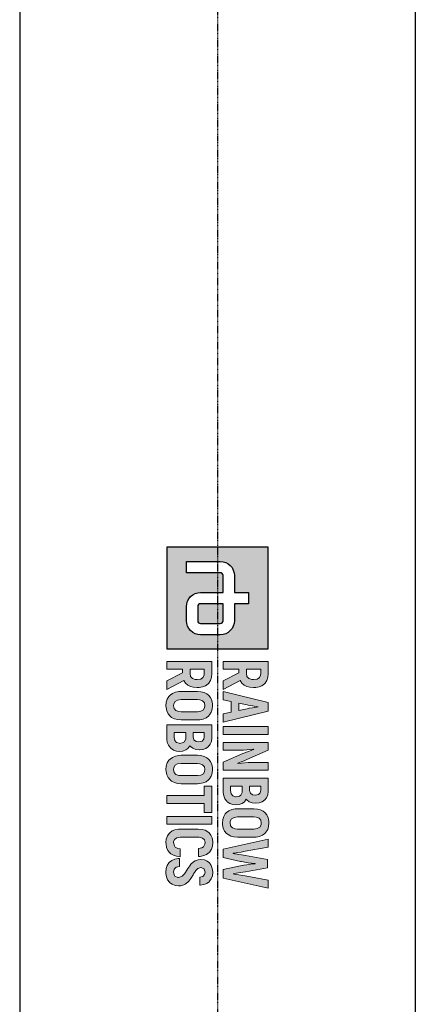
# Model space of a CAD drawing. Header units: millimetres. Extents: x 0 to 4378, y 0 to 2397.
# Tile 246 of 256: x 2212 to 2290, y 1348 to 1542. Entities that reach past the tile are written whole.
import ezdxf

# ---------------------------------------------------------------- set-up
doc = ezdxf.new("R2010")
doc.units = ezdxf.units.MM
doc.header["$LTSCALE"] = 0.2
doc.linetypes.add('CENTER2', pattern=[1.125, 0.75, -0.125, 0.125, -0.125])
doc.layers.add('02_Center Line', color=1, linetype='CENTER2')

# ---------------------------------------------------------------- blocks, each defined once
blk = doc.blocks.new('A$C6aa9fa92')
h = blk.add_hatch(color=256)
h.dxf.hatch_style = 1
h.paths.add_polyline_path([(7.594, 0), (0, 0), (0, -7.594), (7.594, -7.594)])
edge = h.paths.add_edge_path(flags=16)
edge.add_spline(control_points=[(5.485, -2.531), (6.067, -2.531), (6.539, -3.003), (6.539, -3.586)], knot_values=[19, 19, 19, 19, 20, 20, 20, 20], degree=3, periodic=0)
edge.add_line((6.539, -3.586), (6.539, -5.063))
edge.add_spline(control_points=[(6.539, -5.063), (6.539, -5.645), (6.067, -6.117), (5.485, -6.117)], knot_values=[4, 4, 4, 4, 5, 5, 5, 5], degree=3, periodic=0)
edge.add_line((5.485, -6.117), (4.43, -6.117))
edge.add_spline(control_points=[(4.43, -6.117), (3.847, -6.117), (3.375, -5.645), (3.375, -5.063)], knot_values=[6, 6, 6, 6, 7, 7, 7, 7], degree=3, periodic=0)
edge.add_line((3.375, -5.063), (3.375, -3.375))
edge.add_line((3.375, -3.375), (2.109, -3.375))
edge.add_spline(control_points=[(2.109, -3.375), (1.993, -3.375), (1.898, -3.47), (1.898, -3.586)], knot_values=[9, 9, 9, 9, 10, 10, 10, 10], degree=3, periodic=0)
edge.add_line((1.898, -3.586), (1.898, -6.117))
edge.add_line((1.898, -6.117), (1.055, -6.117))
edge.add_line((1.055, -6.117), (1.055, -3.586))
edge.add_spline(control_points=[(1.055, -3.586), (1.055, -3.004), (1.527, -2.531), (2.109, -2.531)], knot_values=[13, 13, 13, 13, 14, 14, 14, 14], degree=3, periodic=0)
edge.add_line((2.109, -2.531), (3.375, -2.531))
edge.add_line((3.375, -2.531), (3.375, -1.477))
edge.add_line((3.375, -1.477), (4.219, -1.477))
edge.add_line((4.219, -1.477), (4.219, -2.531))
edge.add_line((4.219, -2.531), (5.485, -2.531))
edge = h.paths.add_edge_path(flags=0)
edge.add_spline(control_points=[(5.485, -3.375), (5.601, -3.375), (5.695, -3.47), (5.695, -3.586)], knot_values=[6, 6, 6, 6, 7, 7, 7, 7], degree=3, periodic=0)
edge.add_line((5.695, -3.586), (5.695, -5.063))
edge.add_spline(control_points=[(5.695, -5.063), (5.695, -5.179), (5.601, -5.274), (5.485, -5.274)], knot_values=[4, 4, 4, 4, 5, 5, 5, 5], degree=3, periodic=0)
edge.add_line((5.485, -5.274), (4.43, -5.274))
edge.add_spline(control_points=[(4.43, -5.274), (4.313, -5.274), (4.219, -5.179), (4.219, -5.063)], knot_values=[2, 2, 2, 2, 3, 3, 3, 3], degree=3, periodic=0)
edge.add_line((4.219, -5.063), (4.219, -3.375))
edge.add_line((4.219, -3.375), (5.485, -3.375))
at = {"ltscale": 2.5}
h = blk.add_hatch(color=256, dxfattribs=at)
h.dxf.hatch_style = 1
h.paths.add_polyline_path([(10.777, -3.375), (11.396, -3.375), (11.529, -2.764), (12.317, -2.764), (12.453, -3.375), (13.069, -3.375), (12.243, -0.001), (11.606, -0.001)])
h.paths.add_polyline_path([(11.65, -2.2), (11.804, -1.476), (11.835, -1.294), (11.875, -1.04), (11.923, -0.694), (11.949, -0.867), (11.997, -1.18), (12.037, -1.415), (12.063, -1.574), (12.199, -2.2)], flags=16)
h.paths.add_polyline_path([(13.394, -3.375), (13.983, -3.375), (13.983, -0.001), (13.394, -0.001)])
h.paths.add_polyline_path([(15.167, -2.355), (15.163, -2.101), (15.156, -1.846), (15.141, -1.596), (15.123, -1.345), (15.097, -1.102), (15.112, -1.088), (15.123, -1.124), (15.182, -1.279), (15.281, -1.541), (15.425, -1.909), (16.073, -3.375), (16.659, -3.375), (16.659, -0.001), (16.077, -0.001), (16.077, -1.029), (16.081, -1.25), (16.092, -1.493), (16.106, -1.743), (16.128, -2.001), (16.164, -2.32), (16.121, -2.215), (16.022, -1.95), (15.959, -1.795), (15.874, -1.589), (15.174, -0.001), (14.585, -0.001), (14.585, -3.375), (15.167, -3.375)])
h.paths.add_polyline_path([(17.261, -3.375), (18.274, -3.375), (18.326, -3.371), (18.58, -3.335), (18.797, -3.246), (18.989, -3.102), (19.022, -3.069), (19.151, -2.874), (19.232, -2.649), (19.258, -2.388), (19.232, -2.171), (19.147, -1.942), (19.029, -1.787), (18.827, -1.644), (18.878, -1.603), (19.022, -1.423), (19.107, -1.202), (19.136, -0.94), (19.136, -0.933), (19.107, -0.671), (19.026, -0.447), (18.889, -0.259), (18.724, -0.122), (18.503, -0.034), (18.245, -0.001), (17.261, -0.001)])
h.paths.add_polyline_path([(17.851, -2.815), (17.851, -1.942), (18.29, -1.942), (18.528, -2.053), (18.595, -2.141), (18.657, -2.418), (18.584, -2.649), (18.429, -2.775), (18.182, -2.815)], flags=16)
h.paths.add_polyline_path([(17.851, -1.39), (17.851, -0.561), (18.156, -0.561), (18.344, -0.594), (18.488, -0.73), (18.536, -0.966), (18.506, -1.176), (18.385, -1.334), (18.175, -1.39)], flags=16)
h.paths.add_polyline_path([(20.609, -3.43), (20.753, -3.423), (21, -3.375), (21.21, -3.276), (21.39, -3.128), (21.482, -3.01), (21.586, -2.804), (21.648, -2.565), (21.67, -2.288), (21.67, -1.088), (21.659, -0.9), (21.611, -0.646), (21.519, -0.432), (21.39, -0.248), (21.302, -0.167), (21.107, -0.041), (20.875, 0.032), (20.609, 0.054), (20.466, 0.047), (20.219, -0.001), (20.005, -0.1), (19.832, -0.248), (19.736, -0.369), (19.63, -0.576), (19.567, -0.811), (19.549, -1.088), (19.549, -2.288), (19.556, -2.48), (19.607, -2.73), (19.696, -2.948), (19.832, -3.128), (19.917, -3.213), (20.112, -3.335), (20.344, -3.408)])
h.paths.add_polyline_path([(20.609, -2.859), (20.462, -2.841), (20.293, -2.741), (20.193, -2.557), (20.156, -2.288), (20.156, -1.088), (20.171, -0.9), (20.252, -0.686), (20.396, -0.561), (20.609, -0.517), (20.753, -0.535), (20.923, -0.634), (21.026, -0.819), (21.059, -1.088), (21.059, -2.288), (21.044, -2.473), (20.967, -2.686), (20.823, -2.815)], flags=16)
h.paths.add_polyline_path([(22.891, -2.631), (22.873, -2.631), (22.854, -2.506), (22.825, -2.288), (22.78, -2.023), (22.725, -1.714), (22.423, -0.001), (21.812, -0.001), (22.567, -3.375), (23.197, -3.375), (23.477, -2.078), (23.495, -1.99), (23.543, -1.754), (23.58, -1.511), (23.613, -1.253), (23.642, -0.984), (23.661, -0.984), (23.668, -1.084), (23.694, -1.338), (23.727, -1.589), (23.768, -1.835), (23.819, -2.078), (24.099, -3.375), (24.729, -3.375), (25.484, -0.001), (24.873, -0.001), (24.571, -1.714), (24.53, -1.935), (24.482, -2.211), (24.449, -2.443), (24.423, -2.631), (24.405, -2.631), (24.394, -2.561), (24.364, -2.377), (24.32, -2.093), (24.258, -1.703), (23.959, -0.052), (23.337, -0.052), (23.038, -1.703), (22.99, -1.997), (22.939, -2.314), (22.906, -2.524)])
h.paths.add_polyline_path([(21.677, -5.167), (21.733, -4.923), (21.865, -4.776), (22.071, -4.728), (22.197, -4.739), (22.399, -4.846), (22.469, -4.96), (22.525, -5.225), (23.114, -5.225), (23.103, -5.082), (23.051, -4.828), (22.959, -4.61), (22.827, -4.43), (22.768, -4.375), (22.576, -4.253), (22.344, -4.179), (22.075, -4.157), (21.983, -4.157), (21.729, -4.201), (21.512, -4.294), (21.335, -4.433), (21.261, -4.522), (21.151, -4.721), (21.088, -4.957), (21.066, -5.233), (21.066, -6.581), (21.07, -6.721), (21.114, -6.979), (21.202, -7.196), (21.335, -7.373), (21.39, -7.425), (21.578, -7.55), (21.81, -7.627), (22.075, -7.653), (22.189, -7.649), (22.443, -7.605), (22.661, -7.517), (22.841, -7.377), (22.908, -7.299), (23.025, -7.1), (23.095, -6.868), (23.129, -6.592), (22.536, -6.592), (22.51, -6.762), (22.378, -7.01), (22.043, -7.085), (21.832, -7.008), (21.714, -6.843), (21.677, -6.581)])
h.paths.add_polyline_path([(24.012, -5.27), (23.934, -5.041), (24.041, -4.802), (24.288, -4.728), (24.454, -4.758), (24.602, -4.89), (24.653, -5.13), (25.261, -5.13), (25.257, -5.082), (25.22, -4.82), (25.136, -4.599), (24.999, -4.415), (24.97, -4.389), (24.782, -4.26), (24.554, -4.183), (24.288, -4.157), (24.266, -4.157), (24.005, -4.187), (23.78, -4.268), (23.596, -4.4), (23.46, -4.562), (23.368, -4.78), (23.334, -5.034), (23.357, -5.233), (23.438, -5.465), (23.522, -5.605), (23.688, -5.782), (23.802, -5.874), (24.012, -6.021), (24.134, -6.098), (24.397, -6.263), (24.61, -6.463), (24.701, -6.741), (24.574, -7.014), (24.283, -7.084), (24.053, -7.03), (23.92, -6.883), (23.872, -6.64), (23.268, -6.64), (23.272, -6.739), (23.316, -6.994), (23.408, -7.211), (23.548, -7.391), (23.596, -7.439), (23.791, -7.561), (24.02, -7.638), (24.288, -7.66), (24.377, -7.66), (24.631, -7.62), (24.848, -7.531), (25.048, -7.38), (25.191, -7.185), (25.279, -6.964), (25.309, -6.714), (25.298, -6.555), (25.235, -6.319), (25.184, -6.216), (25.04, -6.021), (24.966, -5.955), (24.767, -5.796), (24.694, -5.745), (24.48, -5.616), (24.421, -5.583), (24.211, -5.45), (24.193, -5.439)])
h.paths.add_polyline_path([(20.112, -7.594), (20.705, -7.594), (20.705, -4.224), (20.112, -4.224)])
h.paths.add_polyline_path([(18.546, -7.594), (19.154, -7.594), (19.154, -4.787), (19.832, -4.787), (19.832, -4.224), (17.868, -4.224), (17.868, -4.787), (18.546, -4.787)])
h.paths.add_polyline_path([(17.672, -6.511), (17.672, -5.306), (17.665, -5.119), (17.613, -4.868), (17.525, -4.651), (17.392, -4.47), (17.304, -4.386), (17.109, -4.264), (16.88, -4.19), (16.615, -4.165), (16.471, -4.172), (16.225, -4.224), (16.011, -4.319), (15.834, -4.47), (15.738, -4.588), (15.635, -4.794), (15.573, -5.034), (15.55, -5.306), (15.55, -6.511), (15.561, -6.703), (15.609, -6.949), (15.701, -7.167), (15.834, -7.347), (15.922, -7.432), (16.118, -7.553), (16.35, -7.627), (16.615, -7.653), (16.755, -7.646), (17.002, -7.594), (17.215, -7.498), (17.392, -7.347), (17.488, -7.229), (17.591, -7.023), (17.654, -6.784)])
h.paths.add_polyline_path([(17.05, -6.695), (16.972, -6.909), (16.825, -7.038), (16.615, -7.078), (16.464, -7.06), (16.298, -6.96), (16.195, -6.78), (16.162, -6.511), (16.162, -5.306), (16.177, -5.119), (16.254, -4.909), (16.401, -4.78), (16.615, -4.739), (16.759, -4.758), (16.928, -4.853), (17.028, -5.038), (17.061, -5.306), (17.061, -6.511)], flags=16)
h.paths.add_polyline_path([(14.832, -5.866), (14.88, -5.822), (15.024, -5.645), (15.112, -5.424), (15.142, -5.163), (15.142, -5.155), (15.112, -4.894), (15.031, -4.669), (14.895, -4.478), (14.725, -4.345), (14.508, -4.253), (14.25, -4.224), (13.263, -4.224), (13.263, -7.594), (14.331, -7.594), (14.582, -7.557), (14.803, -7.469), (14.991, -7.325), (15.024, -7.288), (15.156, -7.097), (15.234, -6.868), (15.259, -6.607), (15.237, -6.389), (15.149, -6.165), (15.031, -6.01)])
h.paths.add_polyline_path([(14.327, -6.176), (14.534, -6.275), (14.6, -6.36), (14.661, -6.632), (14.589, -6.868), (14.434, -6.994), (14.188, -7.034), (13.856, -7.034), (13.856, -6.165), (14.184, -6.165)], flags=16)
h.paths.add_polyline_path([(14.176, -5.609), (13.856, -5.609), (13.856, -4.783), (14.158, -4.783), (14.346, -4.817), (14.49, -4.949), (14.537, -5.185), (14.508, -5.395), (14.39, -5.557)], flags=16)
h.paths.add_polyline_path([(12.899, -5.306), (12.888, -5.119), (12.84, -4.868), (12.752, -4.651), (12.619, -4.47), (12.531, -4.386), (12.336, -4.264), (12.103, -4.19), (11.842, -4.165), (11.698, -4.172), (11.448, -4.224), (11.238, -4.319), (11.061, -4.47), (10.965, -4.588), (10.862, -4.794), (10.799, -5.034), (10.777, -5.306), (10.777, -6.511), (10.788, -6.703), (10.836, -6.949), (10.928, -7.167), (11.061, -7.347), (11.149, -7.432), (11.345, -7.553), (11.573, -7.627), (11.842, -7.653), (11.982, -7.646), (12.229, -7.594), (12.442, -7.498), (12.619, -7.347), (12.711, -7.229), (12.818, -7.023), (12.877, -6.784), (12.899, -6.511)])
h.paths.add_polyline_path([(12.288, -6.511), (12.273, -6.695), (12.196, -6.909), (12.052, -7.038), (11.842, -7.078), (11.691, -7.06), (11.525, -6.96), (11.422, -6.78), (11.389, -6.511), (11.389, -5.306), (11.404, -5.119), (11.481, -4.909), (11.628, -4.78), (11.842, -4.739), (11.986, -4.758), (12.155, -4.853), (12.255, -5.038), (12.288, -5.306)], flags=16)
h.paths.add_polyline_path([(10.487, -5.31), (10.48, -5.163), (10.436, -4.909), (10.347, -4.688), (10.218, -4.507), (10.145, -4.437), (9.949, -4.319), (9.717, -4.246), (9.448, -4.224), (8.524, -4.224), (8.524, -7.594), (9.117, -7.594), (9.117, -6.419), (9.386, -6.419), (9.986, -7.594), (10.638, -7.594), (9.957, -6.312), (9.964, -6.308), (10.152, -6.187), (10.299, -6.028), (10.402, -5.826), (10.465, -5.59)])
h.paths.add_polyline_path([(9.872, -5.461), (9.802, -5.679), (9.658, -5.811), (9.445, -5.855), (9.117, -5.855), (9.117, -4.787), (9.532, -4.787), (9.736, -4.883), (9.846, -5.056), (9.883, -5.318)], flags=16)
h.paths.add_polyline_path([(9.964, -2.09), (10.152, -1.968), (10.299, -1.806), (10.402, -1.607), (10.465, -1.368), (10.487, -1.091), (10.48, -0.94), (10.436, -0.686), (10.347, -0.469), (10.218, -0.288), (10.145, -0.218), (9.949, -0.097), (9.717, -0.027), (9.448, -0.001), (8.524, -0.001), (8.524, -3.375), (9.117, -3.375), (9.117, -2.2), (9.386, -2.2), (9.986, -3.375), (10.638, -3.375), (9.957, -2.093)])
h.paths.add_polyline_path([(9.658, -1.592), (9.445, -1.636), (9.117, -1.636), (9.117, -0.564), (9.532, -0.564), (9.736, -0.66), (9.846, -0.833), (9.883, -1.095), (9.872, -1.239), (9.802, -1.46)], flags=16)
h = blk.add_hatch(color=256)
h.dxf.hatch_style = 1
edge = h.paths.add_edge_path()
edge.add_spline(control_points=[(4.219, -5.063), (4.219, -5.179), (4.313, -5.274), (4.43, -5.274)], knot_values=[2, 2, 2, 2, 3, 3, 3, 3], degree=3, periodic=0)
edge.add_line((4.43, -5.274), (5.485, -5.274))
edge.add_spline(control_points=[(5.485, -5.274), (5.601, -5.274), (5.695, -5.179), (5.695, -5.063)], knot_values=[4, 4, 4, 4, 5, 5, 5, 5], degree=3, periodic=0)
edge.add_line((5.695, -5.063), (5.695, -3.586))
edge.add_spline(control_points=[(5.695, -3.586), (5.695, -3.47), (5.601, -3.375), (5.485, -3.375)], knot_values=[6, 6, 6, 6, 7, 7, 7, 7], degree=3, periodic=0)
edge.add_line((5.485, -3.375), (4.219, -3.375))
edge.add_line((4.219, -3.375), (4.219, -5.063))
for p, q in [((0, 0), (0, -7.594)), ((7.594, 0), (0, 0)), ((7.594, -7.594), (7.594, 0)), ((3.375, -2.531), (3.375, -1.477)), ((3.375, -1.477), (4.219, -1.477)), ((4.219, -1.477), (4.219, -2.531)), ((2.109, -2.531), (3.375, -2.531)), ((4.219, -2.531), (5.485, -2.531)), ((1.055, -6.117), (1.055, -3.586)), ((1.898, -3.586), (1.898, -6.117)), ((3.375, -3.375), (2.109, -3.375)), ((3.375, -5.063), (3.375, -3.375)), ((5.485, -3.375), (4.219, -3.375)), ((4.219, -3.375), (4.219, -5.063)), ((5.695, -5.063), (5.695, -3.586)), ((6.539, -3.586), (6.539, -5.063)), ((4.43, -5.274), (5.485, -5.274)), ((1.898, -6.117), (1.055, -6.117)), ((5.485, -6.117), (4.43, -6.117)), ((0, -7.594), (7.594, -7.594))]:
    blk.add_line(p, q)
at = {"lineweight": 0}
for points in [[(20.609, 0.054), (20.466, 0.047), (20.219, -0.001), (20.005, -0.1), (19.832, -0.248), (19.736, -0.369), (19.63, -0.576), (19.567, -0.811), (19.549, -1.088), (19.549, -2.288), (19.556, -2.48), (19.607, -2.73), (19.696, -2.948)], [(21.519, -0.432), (21.39, -0.248), (21.302, -0.167), (21.107, -0.041), (20.875, 0.032), (20.609, 0.054)], [(9.448, -0.001), (8.524, -0.001), (8.524, -3.375), (9.117, -3.375), (9.117, -2.2), (9.386, -2.2)], [(9.445, -0.564), (9.555, -0.576), (9.736, -0.66), (9.846, -0.833), (9.883, -1.095), (9.872, -1.239), (9.802, -1.46), (9.658, -1.592), (9.445, -1.636), (9.117, -1.636)], [(9.117, -1.636), (9.117, -0.564), (9.445, -0.564)], [(10.347, -0.469), (10.218, -0.288), (10.145, -0.218), (9.949, -0.097), (9.717, -0.027), (9.448, -0.001)], [(10.299, -1.806), (10.402, -1.607), (10.465, -1.368), (10.487, -1.091), (10.48, -0.94), (10.436, -0.686), (10.347, -0.469)], [(12.243, -0.001), (11.606, -0.001), (10.777, -3.375), (11.396, -3.375), (11.529, -2.764), (12.317, -2.764)], [(12.317, -2.764), (12.453, -3.375), (13.069, -3.375), (12.243, -0.001)], [(15.174, -0.001), (14.585, -0.001), (14.585, -3.375), (15.167, -3.375), (15.167, -2.355), (15.163, -2.101), (15.156, -1.846), (15.141, -1.596), (15.123, -1.345), (15.097, -1.102), (15.112, -1.088)], [(16.147, -2.277), (16.121, -2.215), (16.022, -1.95), (15.959, -1.795), (15.874, -1.589), (15.174, -0.001)], [(16.073, -3.375), (16.659, -3.375), (16.659, -0.001)], [(16.659, -0.001), (16.077, -0.001), (16.077, -1.029), (16.081, -1.25), (16.092, -1.493), (16.106, -1.743), (16.128, -2.001), (16.158, -2.263), (16.147, -2.277)], [(18.245, -0.001), (17.261, -0.001), (17.261, -3.375), (18.274, -3.375), (18.326, -3.371), (18.58, -3.335), (18.797, -3.246), (18.989, -3.102), (19.022, -3.069), (19.151, -2.874)], [(18.156, -0.561), (18.344, -0.594), (18.488, -0.73), (18.536, -0.966), (18.506, -1.176), (18.385, -1.334), (18.175, -1.39), (17.851, -1.39)], [(17.851, -1.39), (17.851, -0.561), (18.156, -0.561)], [(19.026, -0.447), (18.889, -0.259), (18.724, -0.122), (18.503, -0.034), (18.245, -0.001)], [(19.022, -1.423), (19.107, -1.202), (19.136, -0.94), (19.136, -0.933), (19.107, -0.671), (19.026, -0.447)], [(19.696, -2.948), (19.832, -3.128), (19.917, -3.213), (20.112, -3.335), (20.344, -3.408), (20.609, -3.43), (20.753, -3.423), (21, -3.375), (21.21, -3.276), (21.39, -3.128), (21.482, -3.01), (21.586, -2.804), (21.648, -2.565), (21.67, -2.288), (21.67, -1.088), (21.659, -0.9), (21.611, -0.646), (21.519, -0.432)], [(20.609, -2.859), (20.462, -2.841), (20.293, -2.741), (20.193, -2.557), (20.156, -2.288), (20.156, -1.088), (20.171, -0.9), (20.252, -0.686), (20.396, -0.561), (20.609, -0.517)], [(20.609, -0.517), (20.753, -0.535), (20.923, -0.634), (21.026, -0.819), (21.059, -1.088), (21.059, -2.288), (21.044, -2.473), (20.967, -2.686), (20.823, -2.815), (20.609, -2.859)], [(22.423, -0.001), (21.812, -0.001), (22.567, -3.375)], [(22.873, -2.631), (22.854, -2.506), (22.825, -2.288), (22.78, -2.023), (22.725, -1.714), (22.423, -0.001)], [(23.959, -0.052), (23.337, -0.052), (23.038, -1.703), (22.99, -1.997), (22.939, -2.314), (22.906, -2.524), (22.891, -2.631), (22.873, -2.631)], [(24.405, -2.631), (24.394, -2.561), (24.364, -2.377), (24.32, -2.093), (24.258, -1.703), (23.959, -0.052)], [(24.099, -3.375), (24.729, -3.375), (25.484, -0.001)], [(25.484, -0.001), (24.873, -0.001), (24.571, -1.714), (24.53, -1.935), (24.482, -2.211), (24.449, -2.443), (24.423, -2.631), (24.405, -2.631)], [(11.65, -2.2), (11.783, -1.574), (11.798, -1.511), (11.835, -1.294), (11.875, -1.04), (11.916, -0.745), (11.93, -0.745)], [(11.93, -0.745), (11.949, -0.867), (11.997, -1.18), (12.037, -1.415), (12.063, -1.574), (12.199, -2.2), (11.65, -2.2)], [(15.112, -1.088), (15.123, -1.124), (15.182, -1.279), (15.281, -1.541), (15.425, -1.909), (16.073, -3.375)], [(19.147, -1.942), (19.029, -1.787), (18.827, -1.644), (18.878, -1.603), (19.022, -1.423)], [(22.567, -3.375), (23.197, -3.375), (23.477, -2.078), (23.495, -1.99), (23.543, -1.754), (23.58, -1.511), (23.613, -1.253), (23.642, -0.984), (23.661, -0.984)], [(23.661, -0.984), (23.668, -1.084), (23.694, -1.338), (23.727, -1.589), (23.768, -1.835), (23.819, -2.078), (24.099, -3.375)], [(9.386, -2.2), (9.986, -3.375), (10.638, -3.375), (9.957, -2.093)], [(9.957, -2.093), (9.964, -2.09), (10.152, -1.968), (10.299, -1.806)], [(18.178, -1.942), (18.322, -1.957), (18.528, -2.053), (18.595, -2.141), (18.65, -2.388), (18.65, -2.439), (18.584, -2.649), (18.429, -2.775), (18.182, -2.815), (17.851, -2.815)], [(17.851, -2.815), (17.851, -1.942), (18.178, -1.942)], [(19.151, -2.874), (19.232, -2.649), (19.258, -2.388), (19.232, -2.171), (19.147, -1.942)], [(9.448, -4.224), (8.524, -4.224), (8.524, -7.594), (9.117, -7.594), (9.117, -6.419), (9.386, -6.419)], [(10.347, -4.688), (10.218, -4.507), (10.145, -4.437), (9.949, -4.319), (9.717, -4.246), (9.448, -4.224)], [(11.842, -4.165), (11.698, -4.172), (11.448, -4.224), (11.238, -4.319), (11.061, -4.47), (10.965, -4.588), (10.862, -4.794), (10.799, -5.034), (10.777, -5.306), (10.777, -6.511), (10.788, -6.703), (10.836, -6.949), (10.928, -7.167)], [(12.752, -4.651), (12.619, -4.47), (12.531, -4.386), (12.336, -4.264), (12.103, -4.19), (11.842, -4.165)], [(14.25, -4.224), (13.263, -4.224), (13.263, -7.594), (14.331, -7.594), (14.582, -7.557), (14.803, -7.469), (14.991, -7.325), (15.024, -7.288), (15.156, -7.097)], [(15.031, -4.669), (14.895, -4.478), (14.725, -4.345), (14.508, -4.253), (14.25, -4.224)], [(16.615, -4.165), (16.471, -4.172), (16.225, -4.224), (16.011, -4.319), (15.834, -4.47), (15.738, -4.588), (15.635, -4.794), (15.573, -5.034), (15.55, -5.306), (15.55, -6.511), (15.561, -6.703), (15.609, -6.949), (15.701, -7.167)], [(17.525, -4.651), (17.392, -4.47), (17.304, -4.386), (17.109, -4.264), (16.88, -4.19), (16.615, -4.165)], [(22.075, -4.157), (21.983, -4.157), (21.729, -4.201), (21.512, -4.294), (21.335, -4.433), (21.261, -4.522), (21.151, -4.721)], [(22.071, -4.728), (22.197, -4.739), (22.399, -4.846), (22.469, -4.96), (22.525, -5.225), (23.114, -5.225), (23.103, -5.082), (23.051, -4.828), (22.959, -4.61), (22.827, -4.43), (22.768, -4.375), (22.576, -4.253), (22.344, -4.179), (22.075, -4.157)], [(24.288, -4.157), (24.266, -4.157), (24.005, -4.187), (23.78, -4.268), (23.596, -4.4), (23.46, -4.562), (23.368, -4.78), (23.334, -5.034), (23.357, -5.233), (23.438, -5.465), (23.522, -5.605), (23.688, -5.782), (23.802, -5.874), (24.012, -6.021), (24.134, -6.098), (24.34, -6.227), (24.41, -6.275), (24.591, -6.445), (24.616, -6.482), (24.69, -6.706), (24.69, -6.765), (24.591, -6.979), (24.535, -7.023), (24.292, -7.082)], [(25.136, -4.599), (24.999, -4.415), (24.97, -4.389), (24.782, -4.26), (24.554, -4.183), (24.288, -4.157)], [(9.445, -4.787), (9.555, -4.798), (9.736, -4.883), (9.846, -5.056), (9.883, -5.318), (9.872, -5.461), (9.802, -5.679), (9.658, -5.811), (9.445, -5.855), (9.117, -5.855)], [(9.117, -5.855), (9.117, -4.787), (9.445, -4.787)], [(10.299, -6.028), (10.402, -5.826), (10.465, -5.59), (10.487, -5.31), (10.48, -5.163), (10.436, -4.909), (10.347, -4.688)], [(10.928, -7.167), (11.061, -7.347), (11.149, -7.432), (11.345, -7.553), (11.573, -7.627), (11.842, -7.653), (11.982, -7.646), (12.229, -7.594), (12.442, -7.498), (12.619, -7.347), (12.711, -7.229), (12.818, -7.023), (12.877, -6.784), (12.899, -6.511), (12.899, -5.306), (12.888, -5.119), (12.84, -4.868), (12.752, -4.651)], [(11.842, -7.078), (11.691, -7.06), (11.525, -6.96), (11.422, -6.78), (11.389, -6.511), (11.389, -5.306), (11.404, -5.119), (11.481, -4.909), (11.628, -4.78), (11.842, -4.739)], [(11.842, -4.739), (11.986, -4.758), (12.155, -4.853), (12.255, -5.038), (12.288, -5.306), (12.288, -6.511), (12.273, -6.695), (12.196, -6.909), (12.052, -7.038), (11.842, -7.078)], [(14.158, -4.783), (14.346, -4.817), (14.49, -4.949), (14.537, -5.185), (14.508, -5.395), (14.39, -5.557), (14.176, -5.609), (13.856, -5.609)], [(13.856, -5.609), (13.856, -4.783), (14.158, -4.783)], [(15.024, -5.645), (15.112, -5.424), (15.142, -5.163), (15.142, -5.155), (15.112, -4.894), (15.031, -4.669)], [(15.701, -7.167), (15.834, -7.347), (15.922, -7.432), (16.118, -7.553), (16.35, -7.627), (16.615, -7.653), (16.755, -7.646), (17.002, -7.594), (17.215, -7.498), (17.392, -7.347), (17.488, -7.229), (17.591, -7.023), (17.654, -6.784), (17.672, -6.511), (17.672, -5.306), (17.665, -5.119), (17.613, -4.868), (17.525, -4.651)], [(16.615, -7.078), (16.464, -7.06), (16.298, -6.96), (16.195, -6.78), (16.162, -6.511), (16.162, -5.306), (16.177, -5.119), (16.254, -4.909), (16.401, -4.78), (16.615, -4.739)], [(16.615, -4.739), (16.759, -4.758), (16.928, -4.853), (17.028, -5.038), (17.061, -5.306), (17.061, -6.511), (17.05, -6.695), (16.972, -6.909), (16.825, -7.038), (16.615, -7.078)], [(21.151, -4.721), (21.088, -4.957), (21.066, -5.233), (21.066, -6.581), (21.07, -6.721), (21.114, -6.979), (21.202, -7.196), (21.335, -7.373), (21.39, -7.425), (21.578, -7.55), (21.81, -7.627), (22.075, -7.653), (22.189, -7.649), (22.443, -7.605), (22.661, -7.517), (22.841, -7.377), (22.908, -7.299), (23.025, -7.1)], [(22.075, -7.078), (22.024, -7.078), (21.832, -7.008), (21.714, -6.843), (21.677, -6.581), (21.677, -5.167), (21.733, -4.923), (21.865, -4.776), (22.071, -4.728)], [(25.191, -7.185), (25.279, -6.964), (25.309, -6.714), (25.298, -6.555), (25.235, -6.319), (25.184, -6.216), (25.04, -6.021), (24.966, -5.955), (24.767, -5.796), (24.694, -5.745), (24.48, -5.616), (24.421, -5.583), (24.211, -5.45), (24.193, -5.439), (24.012, -5.27), (23.935, -5.045), (23.939, -5.03), (24.034, -4.817), (24.053, -4.798), (24.288, -4.728)], [(24.288, -4.728), (24.454, -4.758), (24.602, -4.89), (24.653, -5.13), (25.261, -5.13), (25.257, -5.082), (25.22, -4.82), (25.136, -4.599)], [(15.149, -6.165), (15.031, -6.01), (14.832, -5.866), (14.88, -5.822), (15.024, -5.645)], [(9.386, -6.419), (9.986, -7.594), (10.638, -7.594), (9.957, -6.312)], [(9.957, -6.312), (9.964, -6.308), (10.152, -6.187), (10.299, -6.028)], [(14.184, -6.165), (14.327, -6.176), (14.534, -6.275), (14.6, -6.36), (14.655, -6.607), (14.652, -6.662), (14.589, -6.868), (14.434, -6.994), (14.188, -7.034), (13.856, -7.034)], [(13.856, -7.034), (13.856, -6.165), (14.184, -6.165)], [(15.156, -7.097), (15.234, -6.868), (15.259, -6.607), (15.237, -6.389), (15.149, -6.165)], [(23.129, -6.592), (22.536, -6.592), (22.51, -6.762), (22.407, -6.957), (22.322, -7.023), (22.075, -7.078)], [(23.025, -7.1), (23.095, -6.868), (23.129, -6.592)], [(23.872, -6.64), (23.268, -6.64), (23.272, -6.739), (23.316, -6.994), (23.408, -7.211), (23.548, -7.391), (23.596, -7.439), (23.791, -7.561), (24.02, -7.638), (24.288, -7.66), (24.377, -7.66), (24.631, -7.62), (24.848, -7.531), (25.033, -7.391), (25.047, -7.38), (25.191, -7.185)], [(24.292, -7.082), (24.274, -7.082), (24.053, -7.03), (23.92, -6.883), (23.872, -6.64)]]:
    blk.add_lwpolyline(points, dxfattribs=at)
for points in [[(13.394, -0.001), (13.983, -0.001), (13.983, -3.375), (13.394, -3.375), (13.394, -0.001)], [(19.832, -4.224), (17.868, -4.224), (17.868, -4.787), (18.546, -4.787), (18.546, -7.594), (19.154, -7.594), (19.154, -4.787), (19.832, -4.787)], [(20.112, -4.224), (20.705, -4.224), (20.705, -7.594), (20.112, -7.594), (20.112, -4.224)]]:
    blk.add_lwpolyline(points, close=True, dxfattribs=at)
for points in [[(1.055, -3.586), (1.055, -3.004), (1.527, -2.531), (2.109, -2.531)], [(5.485, -2.531), (6.067, -2.531), (6.539, -3.003), (6.539, -3.586)], [(2.109, -3.375), (1.993, -3.375), (1.898, -3.47), (1.898, -3.586)], [(5.695, -3.586), (5.695, -3.47), (5.601, -3.375), (5.485, -3.375)], [(4.43, -6.117), (3.847, -6.117), (3.375, -5.645), (3.375, -5.063)], [(4.219, -5.063), (4.219, -5.179), (4.313, -5.274), (4.43, -5.274)], [(6.539, -5.063), (6.539, -5.645), (6.067, -6.117), (5.485, -6.117)], [(5.485, -5.274), (5.601, -5.274), (5.695, -5.179), (5.695, -5.063)]]:
    blk.add_open_spline(points, degree=3)
blk = doc.blocks.new('A$C4b696719')
for p, q in [((39, 1203.5), (39, 844.08)), ((-39, 1159.4), (-39, 844.08))]:
    blk.add_line(p, q)
at = {"layer": '02_Center Line'}
blk.add_line((0, 1425.31), (0, -16.53), dxfattribs=at)
at = {"ltscale": 2.5, "xscale": 2.633687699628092, "yscale": 2.633687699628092, "zscale": 2.633687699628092, "rotation": 270}
blk.add_blockref('A$C6aa9fa92', (10, 937.97), dxfattribs=at)

msp = doc.modelspace()

# ---------------------------------------------------------------- block references
msp.add_blockref('A$C4b696719', (2251.163, 499.915))

doc.saveas('drawing.dxf')
